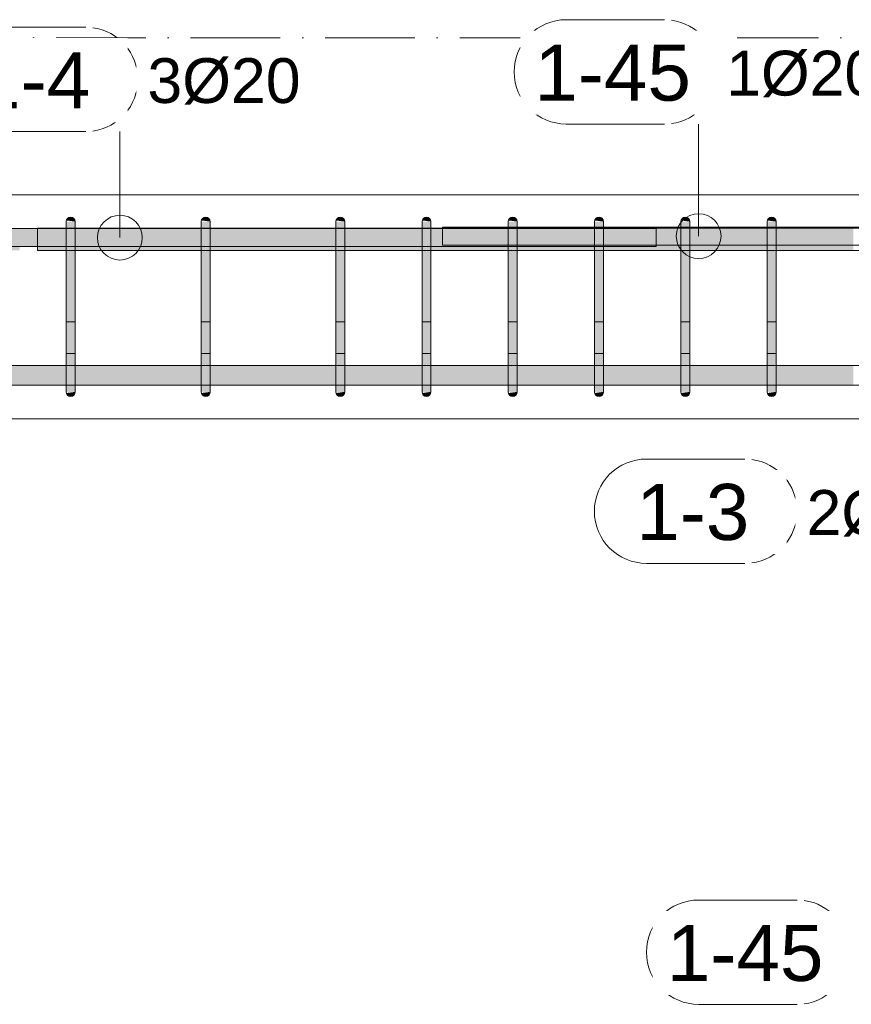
# Model space of a CAD drawing. Header units: millimetres. Extents: x -25607 to 9385, y 1894 to 10168.
# Tile 74 of 181: x -7035 to -6107, y 8017 to 9115. Entities that reach past the tile are written whole.
import ezdxf

# ---------------------------------------------------------------- set-up
doc = ezdxf.new("R2010")
doc.units = ezdxf.units.MM
doc.linetypes.add('Čerchovaná', pattern=[150, 100, -25, 0, -25])
for name, color, linetype, lineweight in [('A-FLOR-LEVL', 51, 'Continuous', 5), ('S-BEAM', 12, 'Continuous', 9), ('S-RBAR', 171, 'Continuous', 5), ('S-RBAR-IDEN', 171, 'Continuous', 5)]:
    doc.layers.add(name, color=color, linetype=linetype, lineweight=lineweight)
doc.styles.add('Arial', font='arial.ttf', dxfattribs={"height": 50})
doc.styles.add('Arial_1', font='arial.ttf', dxfattribs={"height": 62.5})

# ---------------------------------------------------------------- blocks, each defined once
blk = doc.blocks.new('Popisek výztuže - _Typ_ množství_PRAVÝ _řezy_-573729-V4')
at = {"layer": 'S-RBAR-IDEN'}
for p, q in [((-24857.8, 9096.1), (-24967.5, 9096.1)), ((-24967.5, 8979.7), (-24857.8, 8979.7))]:
    blk.add_line(p, q, dxfattribs=at)
for centre, start, end in [((-24967.5, 9037.9), 90, 270), ((-24857.8, 9037.9), 277.6434, 82.3566)]:
    blk.add_arc(centre, 58.2, start, end, dxfattribs=at)

msp = doc.modelspace()

# ---------------------------------------------------------------- hatches: boundary and pattern name
at = {"layer": 'S-RBAR'}
for points in [[(-6973.1, 8865), (-6973.1, 8890), (-6983.1, 8890), (-6983.1, 8865)], [(-6973.1, 8890), (-6973.2, 8891.3), (-6973.7, 8892.5), (-6974.5, 8893.5), (-6975.7, 8894.4), (-6976.8, 8894.8), (-6978.1, 8895), (-6979.4, 8894.8), (-6980.6, 8894.3), (-6981.6, 8893.5), (-6982.4, 8892.5), (-6982.9, 8891.3), (-6973.2, 8890)], [(-6822.4, 8865), (-6822.4, 8890), (-6832.4, 8890), (-6832.4, 8865)], [(-6822.4, 8890), (-6822.6, 8891.3), (-6823.1, 8892.5), (-6823.9, 8893.5), (-6824.9, 8894.3), (-6826.1, 8894.8), (-6827.4, 8895), (-6828.7, 8894.8), (-6829.9, 8894.3), (-6831, 8893.5), (-6831.8, 8892.5), (-6832.3, 8891.3), (-6822.6, 8890)], [(-6680.1, 8865), (-6672.4, 8865), (-6672.4, 8890), (-6682.4, 8890), (-6682.4, 8865)], [(-6672.4, 8890), (-6672.6, 8891.3), (-6673.1, 8892.5), (-6673.9, 8893.5), (-6674.9, 8894.3), (-6676.1, 8894.8), (-6677.4, 8895), (-6678.7, 8894.8), (-6680.1, 8894.2), (-6681, 8893.5), (-6681.8, 8892.5), (-6682.3, 8891.3), (-6672.6, 8890)], [(-6576.2, 8865), (-6576.2, 8890), (-6586.2, 8890), (-6586.2, 8865)], [(-6576.2, 8890), (-6576.4, 8891.3), (-6576.9, 8892.5), (-6577.7, 8893.5), (-6578.9, 8894.4), (-6579.9, 8894.8), (-6581.2, 8895), (-6582.5, 8894.8), (-6583.7, 8894.3), (-6584.7, 8893.5), (-6585.5, 8892.5), (-6586, 8891.3), (-6576.4, 8890)], [(-6487.2, 8865), (-6480, 8865), (-6480, 8890), (-6490, 8890), (-6490, 8865)], [(-6480, 8890), (-6480.1, 8891.3), (-6480.6, 8892.5), (-6481.4, 8893.5), (-6482.6, 8894.4), (-6483.7, 8894.8), (-6485, 8895), (-6487.2, 8894.4), (-6487.5, 8894.3), (-6488.5, 8893.5), (-6489.3, 8892.5), (-6489.8, 8891.3), (-6480.1, 8890)], [(-6383.7, 8865), (-6383.7, 8890), (-6393.7, 8890), (-6393.7, 8865)], [(-6383.7, 8890), (-6383.9, 8891.3), (-6384.4, 8892.5), (-6385.2, 8893.5), (-6386.4, 8894.4), (-6387.4, 8894.8), (-6388.7, 8895), (-6390, 8894.8), (-6391.2, 8894.3), (-6392.3, 8893.5), (-6393, 8892.5), (-6393.5, 8891.3), (-6383.9, 8890)], [(-6294.3, 8865), (-6287.5, 8865), (-6287.5, 8890), (-6297.5, 8890), (-6297.5, 8865)], [(-6287.5, 8890), (-6287.6, 8891.3), (-6288.1, 8892.5), (-6288.9, 8893.5), (-6290, 8894.3), (-6291.2, 8894.8), (-6292.5, 8895), (-6294.3, 8894.6), (-6295, 8894.3), (-6296, 8893.5), (-6296.8, 8892.5), (-6297.3, 8891.3), (-6287.6, 8890)], [(-6191.2, 8865), (-6191.2, 8890), (-6201.2, 8890), (-6201.2, 8865)], [(-6191.2, 8890), (-6191.4, 8891.3), (-6191.9, 8892.5), (-6192.7, 8893.5), (-6193.9, 8894.4), (-6194.9, 8894.8), (-6196.2, 8895), (-6197.5, 8894.8), (-6198.7, 8894.3), (-6199.8, 8893.5), (-6200.6, 8892.5), (-6201.1, 8891.3), (-6191.4, 8890)], [(-7015, 8862.1), (-7015, 8882.1), (-7035, 8882.1), (-7035, 8862.1)], [(-6983.1, 8725), (-6973.1, 8725), (-6973.1, 8865), (-6983.1, 8865), (-6983.1, 8741.4)], [(-6832.4, 8725), (-6822.4, 8725), (-6822.4, 8865), (-6832.4, 8865), (-6832.4, 8741.4)], [(-6680.1, 8725), (-6672.4, 8725), (-6672.4, 8865), (-6682.4, 8865), (-6682.4, 8725)], [(-6576.2, 8725), (-6576.2, 8865), (-6586.2, 8865), (-6586.2, 8725)], [(-6487.2, 8725), (-6480, 8725), (-6480, 8865), (-6490, 8865), (-6490, 8725)], [(-6383.7, 8725), (-6383.7, 8865), (-6393.7, 8865), (-6393.7, 8725)], [(-6287.5, 8725), (-6287.5, 8865), (-6297.5, 8865), (-6297.5, 8725), (-6294.3, 8725)], [(-6191.2, 8725), (-6191.2, 8865), (-6201.2, 8865), (-6201.2, 8725)], [(-6978.1, 8695), (-6976.8, 8695.2), (-6975.6, 8695.7), (-6974.5, 8696.5), (-6973.7, 8697.5), (-6973.2, 8698.7), (-6973.2, 8700), (-6982.9, 8698.7), (-6982.4, 8697.5), (-6981.6, 8696.5), (-6980.6, 8695.7), (-6979.4, 8695.2)], [(-6827.4, 8695), (-6826.1, 8695.2), (-6824.9, 8695.7), (-6823.9, 8696.5), (-6823.1, 8697.5), (-6822.6, 8698.7), (-6822.6, 8700), (-6832.3, 8698.7), (-6831.8, 8697.5), (-6831, 8696.5), (-6829.9, 8695.7), (-6828.7, 8695.2)], [(-6677.4, 8695), (-6676.1, 8695.2), (-6674.9, 8695.7), (-6673.9, 8696.5), (-6673.1, 8697.5), (-6672.6, 8698.7), (-6672.6, 8700), (-6682.3, 8698.7), (-6681.8, 8697.5), (-6680.1, 8695.8), (-6679.9, 8695.7), (-6678.7, 8695.2)], [(-6581.2, 8695), (-6579.9, 8695.2), (-6578.7, 8695.7), (-6577.7, 8696.5), (-6576.9, 8697.5), (-6576.4, 8698.7), (-6576.4, 8700), (-6586, 8698.7), (-6585.5, 8697.5), (-6584.7, 8696.5), (-6583.7, 8695.7), (-6582.5, 8695.2)], [(-6485, 8695), (-6483.7, 8695.2), (-6482.5, 8695.7), (-6481.4, 8696.5), (-6480.6, 8697.5), (-6480.1, 8698.7), (-6480.1, 8700), (-6489.8, 8698.7), (-6489.3, 8697.5), (-6488.5, 8696.5), (-6487.2, 8695.6), (-6486.3, 8695.2)], [(-6388.7, 8695), (-6387.4, 8695.2), (-6386.2, 8695.7), (-6385.2, 8696.5), (-6384.4, 8697.5), (-6383.9, 8698.7), (-6383.9, 8700), (-6393.5, 8698.7), (-6393, 8697.5), (-6392.3, 8696.5), (-6391.2, 8695.7), (-6390, 8695.2)], [(-6292.5, 8695), (-6291.2, 8695.2), (-6290, 8695.7), (-6288.9, 8696.5), (-6288.1, 8697.5), (-6287.6, 8698.7), (-6287.6, 8700), (-6297.3, 8698.7), (-6296.8, 8697.5), (-6296, 8696.5), (-6294.3, 8695.4), (-6293.8, 8695.2)], [(-6196.2, 8695), (-6194.9, 8695.2), (-6193.7, 8695.7), (-6192.7, 8696.5), (-6191.9, 8697.5), (-6191.4, 8698.7), (-6191.4, 8700), (-6201.1, 8698.7), (-6200.6, 8697.5), (-6199.8, 8696.5), (-6198.7, 8695.7), (-6197.5, 8695.2)]]:
    msp.add_hatch(color=7, dxfattribs=at).paths.add_polyline_path(points)
h = msp.add_hatch(color=7, dxfattribs=at)
h.paths.add_polyline_path([(-10732.1, 8857.8), (-10564.4, 8857.8), (-10564.4, 8882.8), (-10732.1, 8882.8), (-10732.1, 8863.8)])
h.paths.add_polyline_path([(-10760, 8857.8), (-10742.1, 8857.8), (-10742.1, 8882.8), (-10760, 8882.8), (-10760, 8863.8)])
h.paths.add_polyline_path([(-7035, 8857.8), (-7035, 8882.8), (-7123.7, 8882.8), (-7123.7, 8857.8), (-7065.9, 8857.8)])
h.paths.add_polyline_path([(-10554.4, 8857.8), (-10386.8, 8857.8), (-10386.8, 8882.8), (-10554.4, 8882.8), (-10554.4, 8863.8)])
h.paths.add_polyline_path([(-7837.5, 8857.8), (-7764.9, 8857.8), (-7764.9, 8882.8), (-7851.1, 8882.8), (-7851.1, 8857.8)])
h.paths.add_polyline_path([(-10376.8, 8857.8), (-10209.1, 8857.8), (-10209.1, 8882.8), (-10376.8, 8882.8), (-10376.8, 8863.8)])
h.paths.add_polyline_path([(-10199.1, 8857.8), (-10009.1, 8857.8), (-10009.1, 8882.8), (-10199.1, 8882.8), (-10199.1, 8863.8)])
h.paths.add_polyline_path([(-7754.9, 8857.8), (-7668.6, 8857.8), (-7668.6, 8882.8), (-7754.9, 8882.8), (-7754.9, 8863.8)])
h.paths.add_polyline_path([(-7961.1, 8857.8), (-7961.1, 8882.8), (-8000.4, 8882.8), (-8000.4, 8857.8), (-7991.8, 8857.8)])
h.paths.add_polyline_path([(-7861.1, 8857.8), (-7861.1, 8882.8), (-7951.1, 8882.8), (-7951.1, 8857.8)])
h.paths.add_polyline_path([(-8108.9, 8857.8), (-8108.9, 8882.8), (-8148.2, 8882.8), (-8148.2, 8857.8), (-8146.1, 8857.8)])
h.paths.add_polyline_path([(-8059.7, 8857.8), (-8059.7, 8882.8), (-8098.9, 8882.8), (-8098.9, 8857.8)])
h.paths.add_polyline_path([(-8010.4, 8857.8), (-8010.4, 8882.8), (-8049.7, 8882.8), (-8049.7, 8857.8)])
h.paths.add_polyline_path([(-9999.1, 8857.8), (-9916.6, 8857.8), (-9916.6, 8882.8), (-9999.1, 8882.8), (-9999.1, 8863.8)])
h.paths.add_polyline_path([(-9906.6, 8857.8), (-9824, 8857.8), (-9824, 8882.8), (-9906.6, 8882.8), (-9906.6, 8863.8)])
h.paths.add_polyline_path([(-9721.5, 8857.8), (-9639, 8857.8), (-9639, 8882.8), (-9721.5, 8882.8), (-9721.5, 8863.8)])
h.paths.add_polyline_path([(-9814, 8857.8), (-9731.5, 8857.8), (-9731.5, 8882.8), (-9814, 8882.8), (-9814, 8863.8)])
h.paths.add_polyline_path([(-9536.4, 8857.8), (-9453.9, 8857.8), (-9453.9, 8882.8), (-9536.4, 8882.8), (-9536.4, 8863.8)])
h.paths.add_polyline_path([(-9629, 8857.8), (-9546.4, 8857.8), (-9546.4, 8882.8), (-9629, 8882.8), (-9629, 8863.8)])
h.paths.add_polyline_path([(-8256.7, 8857.8), (-8256.7, 8882.8), (-8296, 8882.8), (-8296, 8857.8)])
h.paths.add_polyline_path([(-8207.4, 8857.8), (-8207.4, 8882.8), (-8246.7, 8882.8), (-8246.7, 8857.8)])
h.paths.add_polyline_path([(-8197.4, 8857.8), (-8158.2, 8857.8), (-8158.2, 8882.8), (-8197.4, 8882.8), (-8197.4, 8863.8)])
h.paths.add_polyline_path([(-8453.8, 8857.8), (-8453.8, 8882.8), (-8493, 8882.8), (-8493, 8857.8), (-8454.8, 8857.8)])
h.paths.add_polyline_path([(-8404.5, 8857.8), (-8404.5, 8882.8), (-8443.8, 8882.8), (-8443.8, 8857.8)])
h.paths.add_polyline_path([(-8355.2, 8857.8), (-8355.2, 8882.8), (-8394.5, 8882.8), (-8394.5, 8857.8)])
h.paths.add_polyline_path([(-8306, 8857.8), (-8306, 8882.8), (-8345.2, 8882.8), (-8345.2, 8857.8)])
h.paths.add_polyline_path([(-9443.9, 8857.8), (-9361.3, 8857.8), (-9361.3, 8882.8), (-9443.9, 8882.8), (-9443.9, 8863.8)])
h.paths.add_polyline_path([(-9258.8, 8857.8), (-9176.2, 8857.8), (-9176.2, 8882.8), (-9258.8, 8882.8), (-9258.8, 8863.8)])
h.paths.add_polyline_path([(-9351.3, 8857.8), (-9268.8, 8857.8), (-9268.8, 8882.8), (-9351.3, 8882.8), (-9351.3, 8863.8)])
h.paths.add_polyline_path([(-9073.7, 8857.8), (-8991.1, 8857.8), (-8991.1, 8882.8), (-9073.7, 8882.8), (-9073.7, 8863.8)])
h.paths.add_polyline_path([(-8601.5, 8857.8), (-8601.5, 8882.8), (-8640.8, 8882.8), (-8640.8, 8857.8), (-8609.1, 8857.8)])
h.paths.add_polyline_path([(-9166.2, 8857.8), (-9083.7, 8857.8), (-9083.7, 8882.8), (-9166.2, 8882.8), (-9166.2, 8863.8)])
h.paths.add_polyline_path([(-8981.1, 8857.8), (-8898.6, 8857.8), (-8898.6, 8882.8), (-8981.1, 8882.8), (-8981.1, 8863.8)])
h.paths.add_polyline_path([(-8552.3, 8857.8), (-8552.3, 8882.8), (-8591.5, 8882.8), (-8591.5, 8857.8)])
h.paths.add_polyline_path([(-8542.3, 8857.8), (-8503, 8857.8), (-8503, 8882.8), (-8542.3, 8882.8), (-8542.3, 8863.8)])
h.paths.add_polyline_path([(-8749.3, 8857.8), (-8749.3, 8882.8), (-8788.6, 8882.8), (-8788.6, 8857.8), (-8763.4, 8857.8)])
h.paths.add_polyline_path([(-8700.1, 8857.8), (-8700.1, 8882.8), (-8739.3, 8882.8), (-8739.3, 8857.8)])
h.paths.add_polyline_path([(-7562.4, 8857.8), (-7476.2, 8857.8), (-7476.2, 8882.8), (-7562.4, 8882.8), (-7562.4, 8863.8)])
h.paths.add_polyline_path([(-7658.6, 8857.8), (-7572.4, 8857.8), (-7572.4, 8882.8), (-7658.6, 8882.8), (-7658.6, 8863.8)])
h.paths.add_polyline_path([(-8888.6, 8857.8), (-8798.6, 8857.8), (-8798.6, 8882.8), (-8888.6, 8882.8), (-8888.6, 8863.8)])
h.paths.add_polyline_path([(-8690.1, 8857.8), (-8650.8, 8857.8), (-8650.8, 8882.8), (-8690.1, 8882.8), (-8690.1, 8863.8)])
h.paths.add_polyline_path([(-7133.7, 8857.8), (-7133.7, 8882.8), (-7273.7, 8882.8), (-7273.7, 8857.8), (-7220.2, 8857.8)])
h.paths.add_polyline_path([(-7369.9, 8857.8), (-7283.7, 8857.8), (-7283.7, 8882.8), (-7369.9, 8882.8), (-7369.9, 8863.8)])
h.paths.add_polyline_path([(-7379.9, 8857.8), (-7379.9, 8882.8), (-7466.2, 8882.8), (-7466.2, 8857.8)])
h = msp.add_hatch(color=7, dxfattribs=at)
h.paths.add_polyline_path([(-6973.1, 8857.8), (-6832.4, 8857.8), (-6832.4, 8882.8), (-6973.1, 8882.8), (-6973.1, 8863.8)])
h.paths.add_polyline_path([(-7015, 8857.8), (-6983.1, 8857.8), (-6983.1, 8882.8), (-7015, 8882.8), (-7015, 8863.8)])
h.paths.add_polyline_path([(-6822.4, 8857.8), (-6682.4, 8857.8), (-6682.4, 8882.8), (-6822.4, 8882.8), (-6822.4, 8863.8)])
h.paths.add_polyline_path([(-6672.4, 8857.8), (-6586.2, 8857.8), (-6586.2, 8882.8), (-6672.4, 8882.8), (-6672.4, 8863.8)])
h.paths.add_polyline_path([(-5445.6, 8857.8), (-5436.9, 8857.8), (-5436.9, 8865), (-5437.5, 8870.2), (-5439.5, 8875), (-5442.7, 8879.1), (-5446.9, 8882.3), (-5448, 8882.8), (-5452.8, 8882.8), (-5452.8, 8857.8)])
h.paths.add_polyline_path([(-6480, 8857.8), (-6393.7, 8857.8), (-6393.7, 8882.8), (-6480, 8882.8), (-6480, 8863.8)])
h.paths.add_polyline_path([(-6576.2, 8857.8), (-6490, 8857.8), (-6490, 8882.8), (-6576.2, 8882.8), (-6576.2, 8863.8)])
h.paths.add_polyline_path([(-5426.9, 8857.8), (-5425, 8857.8), (-5425, 8882.8), (-5433, 8882.8), (-5430.5, 8879.1), (-5427.9, 8872.8), (-5426.9, 8863.8)])
h.paths.add_polyline_path([(-5512.4, 8857.8), (-5512.4, 8882.8), (-5551.9, 8882.8), (-5551.9, 8857.8), (-5522.7, 8857.8)])
h.paths.add_polyline_path([(-5501.7, 8857.8), (-5482.8, 8857.8), (-5482.8, 8863.8), (-5501.7, 8863.8), (-5501.7, 8882.8), (-5502.4, 8882.8), (-5502.4, 8857.8)])
h.paths.add_polyline_path([(-5661.1, 8857.8), (-5661.1, 8882.8), (-5700.6, 8882.8), (-5700.6, 8857.8), (-5677, 8857.8)])
h.paths.add_polyline_path([(-5611.5, 8857.8), (-5611.5, 8882.8), (-5651.1, 8882.8), (-5651.1, 8857.8)])
h.paths.add_polyline_path([(-5561.9, 8857.8), (-5561.9, 8882.8), (-5601.5, 8882.8), (-5601.5, 8857.8)])
h.paths.add_polyline_path([(-6383.7, 8857.8), (-6297.5, 8857.8), (-6297.5, 8882.8), (-6383.7, 8882.8), (-6383.7, 8863.8)])
h.paths.add_polyline_path([(-6191.2, 8857.8), (-6105, 8857.8), (-6105, 8882.8), (-6191.2, 8882.8), (-6191.2, 8863.8)])
h.paths.add_polyline_path([(-6201.2, 8857.8), (-6201.2, 8882.8), (-6287.5, 8882.8), (-6287.5, 8857.8)])
h.paths.add_polyline_path([(-5998.1, 8857.8), (-5958.5, 8857.8), (-5958.5, 8882.8), (-5998.1, 8882.8), (-5998.1, 8863.8)])
h.paths.add_polyline_path([(-6047.6, 8857.8), (-6008.1, 8857.8), (-6008.1, 8882.8), (-6047.6, 8882.8), (-6047.6, 8863.8)])
h.paths.add_polyline_path([(-6095, 8857.8), (-6057.6, 8857.8), (-6057.6, 8882.8), (-6095, 8882.8), (-6095, 8863.8)])
h.paths.add_polyline_path([(-5948.5, 8857.8), (-5908.9, 8857.8), (-5908.9, 8882.8), (-5948.5, 8882.8), (-5948.5, 8863.8)])
h.paths.add_polyline_path([(-5849.4, 8857.8), (-5809.8, 8857.8), (-5809.8, 8882.8), (-5849.4, 8882.8), (-5849.4, 8863.8)])
h.paths.add_polyline_path([(-5866.9, 8857.8), (-5859.4, 8857.8), (-5859.4, 8880.4), (-5861, 8879.1), (-5864.2, 8875), (-5866.2, 8870.2), (-5866.9, 8863.8)])
h.paths.add_polyline_path([(-5876.9, 8857.8), (-5876.9, 8865), (-5875.8, 8872.8), (-5872.8, 8880), (-5870.7, 8882.8), (-5898.9, 8882.8), (-5898.9, 8857.8)])
h.paths.add_polyline_path([(-5760.2, 8857.8), (-5760.2, 8882.8), (-5799.8, 8882.8), (-5799.8, 8857.8)])
h.paths.add_polyline_path([(-5710.6, 8857.8), (-5710.6, 8882.8), (-5750.2, 8882.8), (-5750.2, 8857.8)])
h.paths.add_polyline_path([(-5462.8, 8873.8), (-5462.8, 8882.8), (-5468.6, 8882.8), (-5467.8, 8882.5), (-5465.7, 8880.9), (-5464.1, 8878.8), (-5463.1, 8876.4)])
h.paths.add_polyline_path([(-5462.8, 8873.8), (-5481.7, 8876.3), (-5481.7, 8873.8), (-5470.2, 8873.8)])
h.paths.add_polyline_path([(-5481.7, 8878.3), (-5481.5, 8878.8), (-5479.9, 8880.9), (-5477.8, 8882.8), (-5481.7, 8882.8), (-5481.7, 8878.8)])
h = msp.add_hatch(color=7, dxfattribs=at)
h.paths.add_polyline_path([(-5947.1, 8882.8), (-5943.4, 8882.8), (-5943.4, 8883.8), (-5948.5, 8883.8), (-5948.5, 8882.8)])
h.paths.add_polyline_path([(-6525.8, 8882.8), (-6490, 8882.8), (-6490, 8883.8), (-6563.4, 8883.8), (-6563.4, 8882.8)])
h.paths.add_polyline_path([(-6480, 8882.8), (-6393.7, 8882.8), (-6393.7, 8883.8), (-6480, 8883.8)])
h.paths.add_polyline_path([(-5958.5, 8882.8), (-5958.5, 8883.8), (-5998.1, 8883.8), (-5998.1, 8882.8), (-5985.7, 8882.8)])
h.paths.add_polyline_path([(-6383.7, 8882.8), (-6297.5, 8882.8), (-6297.5, 8883.8), (-6383.7, 8883.8)])
h.paths.add_polyline_path([(-6008.1, 8882.8), (-6008.1, 8883.8), (-6047.6, 8883.8), (-6047.6, 8882.8), (-6024.3, 8882.8)])
h.paths.add_polyline_path([(-6287.5, 8882.8), (-6201.2, 8882.8), (-6201.2, 8883.8), (-6287.5, 8883.8)])
h.paths.add_polyline_path([(-6057.6, 8882.8), (-6057.6, 8883.8), (-6095, 8883.8), (-6095, 8882.8), (-6062.8, 8882.8)])
h.paths.add_polyline_path([(-6191.2, 8882.8), (-6105, 8882.8), (-6105, 8883.8), (-6191.2, 8883.8)])
h = msp.add_hatch(color=7, dxfattribs=at)
h.paths.add_polyline_path([(-8345.2, 8707.6), (-8306, 8707.9), (-8306, 8729.6), (-8345.2, 8729.6), (-8345.2, 8707.9)])
h.paths.add_polyline_path([(-6191.2, 8707.6), (-6105, 8707.9), (-6105, 8729.6), (-6191.2, 8729.6), (-6191.2, 8707.9)])
h.paths.add_polyline_path([(-7143.1, 8707.6), (-7133.7, 8707.9), (-7133.7, 8729.6), (-7273.7, 8729.6), (-7273.7, 8707.6), (-7220.2, 8707.6)])
h.paths.add_polyline_path([(-8355.2, 8707.6), (-8355.2, 8729.6), (-8365, 8729.6), (-8365, 8707.6)])
h.paths.add_polyline_path([(-7104.5, 8707.6), (-6983.1, 8707.9), (-6983.1, 8729.6), (-7123.7, 8729.6), (-7123.7, 8707.6)])
h.paths.add_polyline_path([(-6217.2, 8707.6), (-6201.2, 8707.9), (-6201.2, 8729.6), (-6287.5, 8729.6), (-6287.5, 8707.6), (-6255.7, 8707.6)])
h.paths.add_polyline_path([(-5849.4, 8707.6), (-5809.8, 8707.9), (-5809.8, 8729.6), (-5849.4, 8729.6), (-5849.4, 8707.7)])
h.paths.add_polyline_path([(-8296, 8707.6), (-8256.7, 8707.9), (-8256.7, 8729.6), (-8296, 8729.6), (-8296, 8707.9)])
h.paths.add_polyline_path([(-5875.8, 8707.6), (-5871, 8707.6), (-5873.2, 8710.8), (-5875.8, 8717.2), (-5876.9, 8725), (-5876.9, 8729.6), (-5898.9, 8729.6), (-5898.9, 8707.6)])
h.paths.add_polyline_path([(-8246.7, 8707.6), (-8207.4, 8707.9), (-8207.4, 8729.6), (-8246.7, 8729.6), (-8246.7, 8707.9)])
h.paths.add_polyline_path([(-6297.5, 8707.6), (-6297.5, 8729.6), (-6383.7, 8729.6), (-6383.7, 8707.6), (-6332.9, 8707.6)])
h.paths.add_polyline_path([(-5425, 8707.6), (-5425, 8729.6), (-5426.9, 8729.6), (-5426.9, 8725), (-5427.9, 8717.2), (-5430.9, 8710), (-5432.7, 8707.6), (-5427.9, 8707.6)])
h.paths.add_polyline_path([(-7283.7, 8707.6), (-7283.7, 8729.6), (-7369.9, 8729.6), (-7369.9, 8707.6), (-7297.4, 8707.6)])
h.paths.add_polyline_path([(-6393.7, 8707.6), (-6393.7, 8729.6), (-6480, 8729.6), (-6480, 8707.6), (-6410.1, 8707.6)])
h.paths.add_polyline_path([(-8197.4, 8707.6), (-8158.2, 8707.9), (-8158.2, 8729.6), (-8197.4, 8729.6), (-8197.4, 8707.9)])
h.paths.add_polyline_path([(-8148.2, 8707.6), (-8108.9, 8707.9), (-8108.9, 8729.6), (-8148.2, 8729.6), (-8148.2, 8707.9)])
h.paths.add_polyline_path([(-6973.1, 8707.6), (-6832.4, 8707.9), (-6832.4, 8729.6), (-6973.1, 8729.6), (-6973.1, 8707.9)])
h.paths.add_polyline_path([(-5947.1, 8707.6), (-5908.9, 8707.9), (-5908.9, 8729.6), (-5948.5, 8729.6), (-5948.5, 8707.6)])
h.paths.add_polyline_path([(-5451.7, 8707.6), (-5446.9, 8707.7), (-5442.7, 8710.9), (-5439.5, 8715), (-5437.5, 8719.8), (-5436.9, 8725), (-5437.5, 8729.6), (-5452.8, 8729.6), (-5452.8, 8707.6)])
h.paths.add_polyline_path([(-5462.8, 8707.6), (-5462.8, 8729.6), (-5489.8, 8729.6), (-5471, 8710.8), (-5466.8, 8707.6), (-5464.6, 8707.6)])
h.paths.add_polyline_path([(-5799.8, 8707.6), (-5760.2, 8707.9), (-5760.2, 8729.6), (-5799.8, 8729.6), (-5799.8, 8707.9)])
h.paths.add_polyline_path([(-5481.9, 8707.6), (-5502.4, 8728.1), (-5502.4, 8707.6), (-5484.1, 8707.6)])
h.paths.add_polyline_path([(-7379.9, 8707.6), (-7379.9, 8729.6), (-7466.2, 8729.6), (-7466.2, 8707.6), (-7413.1, 8707.6)])
h.paths.add_polyline_path([(-6095, 8707.6), (-6057.6, 8707.9), (-6057.6, 8729.6), (-6095, 8729.6), (-6095, 8707.9)])
h.paths.add_polyline_path([(-8098.9, 8707.6), (-8059.7, 8707.9), (-8059.7, 8729.6), (-8098.9, 8729.6), (-8098.9, 8707.9)])
h.paths.add_polyline_path([(-8049.7, 8707.6), (-8010.4, 8707.9), (-8010.4, 8729.6), (-8049.7, 8729.6), (-8049.7, 8707.9)])
h.paths.add_polyline_path([(-6490, 8707.6), (-6490, 8729.6), (-6576.2, 8729.6), (-6576.2, 8707.6), (-6525.8, 8707.6)])
h.paths.add_polyline_path([(-7476.2, 8707.6), (-7476.2, 8729.6), (-7562.4, 8729.6), (-7562.4, 8707.6), (-7490.3, 8707.6)])
h.paths.add_polyline_path([(-8000.4, 8707.6), (-7961.1, 8707.9), (-7961.1, 8729.6), (-8000.4, 8729.6), (-8000.4, 8707.9)])
h.paths.add_polyline_path([(-5513.4, 8707.6), (-5512.4, 8707.9), (-5512.4, 8729.6), (-5551.9, 8729.6), (-5551.9, 8707.6), (-5522.7, 8707.6)])
h.paths.add_polyline_path([(-6822.4, 8707.6), (-6682.4, 8707.9), (-6682.4, 8729.6), (-6822.4, 8729.6), (-6822.4, 8707.9)])
h.paths.add_polyline_path([(-6047.6, 8707.6), (-6008.1, 8707.9), (-6008.1, 8729.6), (-6047.6, 8729.6), (-6047.6, 8707.9)])
h.paths.add_polyline_path([(-5985.7, 8707.6), (-5958.5, 8707.9), (-5958.5, 8729.6), (-5998.1, 8729.6), (-5998.1, 8707.6)])
h.paths.add_polyline_path([(-5750.2, 8707.6), (-5710.6, 8707.9), (-5710.6, 8729.6), (-5750.2, 8729.6), (-5750.2, 8707.9)])
h.paths.add_polyline_path([(-7951.1, 8707.6), (-7861.1, 8707.9), (-7861.1, 8729.6), (-7951.1, 8729.6), (-7951.1, 8707.9)])
h.paths.add_polyline_path([(-5599.9, 8707.6), (-5561.9, 8707.9), (-5561.9, 8729.6), (-5601.5, 8729.6), (-5601.5, 8707.6)])
h.paths.add_polyline_path([(-6586.2, 8707.6), (-6586.2, 8729.6), (-6672.4, 8729.6), (-6672.4, 8707.6), (-6603, 8707.6)])
h.paths.add_polyline_path([(-7851.1, 8707.6), (-7764.9, 8707.9), (-7764.9, 8729.6), (-7851.1, 8729.6), (-7851.1, 8707.9)])
h.paths.add_polyline_path([(-5700.6, 8707.6), (-5661.1, 8707.9), (-5661.1, 8729.6), (-5700.6, 8729.6), (-5700.6, 8707.9)])
h.paths.add_polyline_path([(-5638.5, 8707.6), (-5611.5, 8707.9), (-5611.5, 8729.6), (-5651.1, 8729.6), (-5651.1, 8707.6)])
h.paths.add_polyline_path([(-7572.4, 8707.6), (-7572.4, 8729.6), (-7658.6, 8729.6), (-7658.6, 8707.6), (-7606, 8707.6)])
h.paths.add_polyline_path([(-7754.9, 8707.6), (-7668.6, 8707.9), (-7668.6, 8729.6), (-7754.9, 8729.6), (-7754.9, 8707.9)])
h.paths.add_polyline_path([(-5859.4, 8709.6), (-5859.4, 8729.6), (-5866.9, 8729.6), (-5866.9, 8725), (-5866.2, 8719.8), (-5864.2, 8715), (-5861, 8710.8), (-5859.9, 8710)])
h = msp.add_hatch(color=7, dxfattribs=at)
h.paths.add_polyline_path([(-6973.1, 8703.1), (-6973.1, 8703.7), (-6974.4, 8703.9), (-6975.3, 8703.5)])
h.paths.add_polyline_path([(-6978.6, 8705.5), (-6980.2, 8707.5), (-6983.1, 8707.9), (-6983.1, 8706.8)])
h.paths.add_polyline_path([(-6973.1, 8711.7), (-6973.1, 8713.4), (-6983.1, 8715.4), (-6978.3, 8711.9)])
h.paths.add_polyline_path([(-6975.1, 8724), (-6973.1, 8724.2), (-6973.1, 8725), (-6983.1, 8725), (-6983.1, 8724)])
h = msp.add_hatch(color=7, dxfattribs=at)
h.paths.add_polyline_path([(-6973.1, 8700), (-6973.1, 8703.1), (-6975.3, 8703.5), (-6974.4, 8703.9), (-6973.1, 8703.7), (-6973.1, 8711.7), (-6977.6, 8712), (-6983.1, 8715.4), (-6983.1, 8708.1), (-6980.1, 8707.3), (-6978.6, 8705.5), (-6983.1, 8706.8), (-6982.9, 8701), (-6981, 8700.9), (-6976.8, 8700.4)])
h.paths.add_polyline_path([(-6978.1, 8700), (-6973.1, 8700), (-6983.1, 8700.9), (-6982.9, 8700)])
h.paths.add_polyline_path([(-6973.1, 8713.4), (-6973.1, 8724.2), (-6975.1, 8724), (-6983.1, 8724), (-6983.1, 8715.4)])
h = msp.add_hatch(color=7, dxfattribs=at)
h.paths.add_polyline_path([(-6822.4, 8703.1), (-6822.4, 8703.7), (-6823.8, 8703.9), (-6824.6, 8703.5)])
h.paths.add_polyline_path([(-6827.9, 8705.5), (-6829.6, 8707.5), (-6832.4, 8707.9), (-6832.4, 8706.8)])
h.paths.add_polyline_path([(-6822.4, 8711.7), (-6822.4, 8713.4), (-6832.4, 8715.4), (-6827.7, 8711.9)])
h.paths.add_polyline_path([(-6824.5, 8724), (-6822.4, 8724.2), (-6822.4, 8725), (-6832.4, 8725), (-6832.4, 8724)])
h = msp.add_hatch(color=7, dxfattribs=at)
h.paths.add_polyline_path([(-6822.4, 8700), (-6822.4, 8703.1), (-6824.6, 8703.5), (-6823.8, 8703.9), (-6822.4, 8703.7), (-6822.4, 8711.7), (-6827, 8712), (-6832.4, 8715.4), (-6832.4, 8708.1), (-6829.5, 8707.3), (-6827.9, 8705.5), (-6832.4, 8706.8), (-6832.3, 8701), (-6830.4, 8700.9), (-6826.1, 8700.4)])
h.paths.add_polyline_path([(-6827.4, 8700), (-6822.4, 8700), (-6832.4, 8700.9), (-6832.3, 8700)])
h.paths.add_polyline_path([(-6822.4, 8713.4), (-6822.4, 8724.2), (-6824.5, 8724), (-6832.4, 8724), (-6832.4, 8715.4)])
h = msp.add_hatch(color=7, dxfattribs=at)
h.paths.add_polyline_path([(-6672.4, 8703.1), (-6672.4, 8703.7), (-6673.8, 8703.9), (-6674.6, 8703.5)])
h.paths.add_polyline_path([(-6677.9, 8705.5), (-6679.6, 8707.5), (-6682.4, 8707.9), (-6682.4, 8706.8), (-6680.1, 8706.1)])
h.paths.add_polyline_path([(-6672.4, 8711.7), (-6672.4, 8713.4), (-6682.4, 8715.4), (-6677.7, 8711.9)])
h.paths.add_polyline_path([(-6682.4, 8724), (-6672.4, 8724.2), (-6672.4, 8725), (-6682.4, 8725)])
h = msp.add_hatch(color=7, dxfattribs=at)
h.paths.add_polyline_path([(-6672.4, 8700), (-6672.4, 8703.1), (-6674.6, 8703.5), (-6673.8, 8703.9), (-6672.4, 8703.7), (-6672.4, 8711.7), (-6677, 8712), (-6682.4, 8715.4), (-6682.4, 8708.1), (-6679.5, 8707.3), (-6677.9, 8705.5), (-6682.4, 8706.8), (-6682.3, 8701), (-6680.1, 8700.8), (-6676.1, 8700.4)])
h.paths.add_polyline_path([(-6680.1, 8700), (-6672.4, 8700), (-6682.4, 8700.9), (-6682.3, 8700)])
h.paths.add_polyline_path([(-6672.4, 8713.4), (-6672.4, 8724.2), (-6674.5, 8724), (-6682.4, 8724), (-6682.4, 8715.4), (-6680.1, 8715)])
h = msp.add_hatch(color=7, dxfattribs=at)
h.paths.add_polyline_path([(-6576.2, 8703.1), (-6576.2, 8703.7), (-6577.6, 8703.9), (-6578.4, 8703.5)])
h.paths.add_polyline_path([(-6581.7, 8705.5), (-6583.4, 8707.5), (-6586.2, 8707.9), (-6586.2, 8706.8)])
h.paths.add_polyline_path([(-6576.2, 8711.7), (-6576.2, 8713.4), (-6586.2, 8715.4), (-6581.5, 8711.9)])
h.paths.add_polyline_path([(-6586.2, 8724), (-6576.2, 8724.2), (-6576.2, 8725), (-6586.2, 8725)])
h = msp.add_hatch(color=7, dxfattribs=at)
h.paths.add_polyline_path([(-6576.2, 8700), (-6576.2, 8703.1), (-6578.4, 8703.5), (-6577.6, 8703.9), (-6576.2, 8703.7), (-6576.2, 8711.7), (-6580.7, 8712), (-6586.2, 8715.4), (-6586.2, 8708.1), (-6583.2, 8707.3), (-6581.7, 8705.5), (-6586.2, 8706.8), (-6586, 8701), (-6584.1, 8700.9), (-6579.9, 8700.4)])
h.paths.add_polyline_path([(-6581.2, 8700), (-6576.2, 8700), (-6586.2, 8700.9), (-6586, 8700)])
h.paths.add_polyline_path([(-6576.2, 8713.4), (-6576.2, 8724.2), (-6578.2, 8724), (-6586.2, 8724), (-6586.2, 8715.4)])
h = msp.add_hatch(color=7, dxfattribs=at)
h.paths.add_polyline_path([(-6480, 8703.1), (-6480, 8703.7), (-6481.3, 8703.9), (-6482.2, 8703.5)])
h.paths.add_polyline_path([(-6485.4, 8705.5), (-6487.2, 8707.5), (-6490, 8707.9), (-6490, 8706.8), (-6487.2, 8706)])
h.paths.add_polyline_path([(-6480, 8711.7), (-6480, 8713.4), (-6490, 8715.4), (-6485.2, 8711.9)])
h.paths.add_polyline_path([(-6482, 8724), (-6480, 8724.2), (-6480, 8725), (-6490, 8725), (-6490, 8724), (-6487.2, 8724)])
h = msp.add_hatch(color=7, dxfattribs=at)
h.paths.add_polyline_path([(-6480, 8700), (-6480, 8703.1), (-6482.2, 8703.5), (-6481.3, 8703.9), (-6480, 8703.7), (-6480, 8711.7), (-6484.5, 8712), (-6490, 8715.4), (-6490, 8708.1), (-6487, 8707.3), (-6485.4, 8705.5), (-6490, 8706.8), (-6489.8, 8701), (-6487.2, 8700.8), (-6483.7, 8700.4)])
h.paths.add_polyline_path([(-6487.2, 8700), (-6480, 8700), (-6490, 8700.9), (-6489.8, 8700)])
h.paths.add_polyline_path([(-6480, 8713.4), (-6480, 8724.2), (-6482, 8724), (-6490, 8724), (-6490, 8715.4), (-6487.2, 8714.9)])
h = msp.add_hatch(color=7, dxfattribs=at)
h.paths.add_polyline_path([(-6383.7, 8703.1), (-6383.7, 8703.7), (-6385.1, 8703.9), (-6385.9, 8703.5)])
h.paths.add_polyline_path([(-6389.2, 8705.5), (-6390.9, 8707.5), (-6393.7, 8707.9), (-6393.7, 8706.8)])
h.paths.add_polyline_path([(-6383.7, 8711.7), (-6383.7, 8713.4), (-6393.7, 8715.4), (-6389, 8711.9)])
h.paths.add_polyline_path([(-6393.7, 8724), (-6383.7, 8724.2), (-6383.7, 8725), (-6393.7, 8725)])
h = msp.add_hatch(color=7, dxfattribs=at)
h.paths.add_polyline_path([(-6383.7, 8700), (-6383.7, 8703.1), (-6385.9, 8703.5), (-6385.1, 8703.9), (-6383.7, 8703.7), (-6383.7, 8711.7), (-6388.3, 8712), (-6393.7, 8715.4), (-6393.7, 8708.1), (-6390.7, 8707.3), (-6389.2, 8705.5), (-6393.7, 8706.8), (-6393.5, 8701), (-6391.6, 8700.9), (-6387.4, 8700.4)])
h.paths.add_polyline_path([(-6388.7, 8700), (-6383.7, 8700), (-6393.7, 8700.9), (-6393.5, 8700)])
h.paths.add_polyline_path([(-6383.7, 8713.4), (-6383.7, 8724.2), (-6385.7, 8724), (-6393.7, 8724), (-6393.7, 8715.4)])
h = msp.add_hatch(color=7, dxfattribs=at)
h.paths.add_polyline_path([(-6287.5, 8703.1), (-6287.5, 8703.7), (-6288.8, 8703.9), (-6289.7, 8703.5)])
h.paths.add_polyline_path([(-6293, 8705.5), (-6294.7, 8707.5), (-6297.5, 8707.9), (-6297.5, 8706.8), (-6294.3, 8705.9)])
h.paths.add_polyline_path([(-6287.5, 8711.7), (-6287.5, 8713.4), (-6297.5, 8715.4), (-6292.8, 8711.9)])
h.paths.add_polyline_path([(-6297.5, 8724), (-6287.5, 8724.2), (-6287.5, 8725), (-6297.5, 8725)])
h = msp.add_hatch(color=7, dxfattribs=at)
h.paths.add_polyline_path([(-6287.5, 8700), (-6287.5, 8703.1), (-6289.7, 8703.5), (-6288.8, 8703.9), (-6287.5, 8703.7), (-6287.5, 8711.7), (-6292, 8712), (-6292.8, 8712.5), (-6294.3, 8712.5), (-6294.3, 8713.4), (-6297.5, 8715.4), (-6297.5, 8708.1), (-6294.5, 8707.3), (-6293, 8705.5), (-6297.5, 8706.8), (-6297.3, 8701), (-6294.3, 8700.7), (-6291.2, 8700.4)])
h.paths.add_polyline_path([(-6294.3, 8700), (-6287.5, 8700), (-6297.5, 8700.9), (-6297.3, 8700)])
h.paths.add_polyline_path([(-6287.5, 8713.4), (-6287.5, 8724.2), (-6289.5, 8724), (-6297.5, 8724), (-6297.5, 8715.4), (-6294.3, 8714.8)])
h = msp.add_hatch(color=7, dxfattribs=at)
h.paths.add_polyline_path([(-6191.2, 8703.1), (-6191.2, 8703.7), (-6192.6, 8703.9), (-6193.4, 8703.5)])
h.paths.add_polyline_path([(-6196.7, 8705.5), (-6198.4, 8707.5), (-6201.2, 8707.9), (-6201.2, 8706.8)])
h.paths.add_polyline_path([(-6191.2, 8711.7), (-6191.2, 8713.4), (-6201.2, 8715.4), (-6196.5, 8711.9)])
h.paths.add_polyline_path([(-6201.2, 8724), (-6191.2, 8724.2), (-6191.2, 8725), (-6201.2, 8725)])
h = msp.add_hatch(color=7, dxfattribs=at)
h.paths.add_polyline_path([(-6191.2, 8700), (-6191.2, 8703.1), (-6193.4, 8703.5), (-6192.6, 8703.9), (-6191.2, 8703.7), (-6191.2, 8711.7), (-6195.8, 8712), (-6201.2, 8715.4), (-6201.2, 8708.1), (-6198.3, 8707.3), (-6196.7, 8705.5), (-6201.2, 8706.8), (-6201.1, 8701), (-6199.2, 8700.9), (-6194.9, 8700.4)])
h.paths.add_polyline_path([(-6196.2, 8700), (-6191.2, 8700), (-6201.2, 8700.9), (-6201.1, 8700)])
h.paths.add_polyline_path([(-6191.2, 8713.4), (-6191.2, 8724.2), (-6193.3, 8724), (-6201.2, 8724), (-6201.2, 8715.4)])

# ---------------------------------------------------------------- linework, layer by layer
at = {"layer": 'A-FLOR-LEVL', "linetype": 'Čerchovaná'}
msp.add_line((-25606.8, 9095), (-4574.7, 9095), dxfattribs=at)
at = {"layer": 'S-BEAM'}
for p, q in [((-5900, 8920), (-8150, 8920)), ((-5900, 8920), (-8150, 8920)), ((-8150, 8670), (-5900, 8670)), ((-5900, 8670), (-8150, 8670))]:
    msp.add_line(p, q, dxfattribs=at)
at = {"layer": 'S-RBAR'}
for p, q in [((-6983.1, 8865), (-6983.1, 8890)), ((-6983.1, 8865), (-6983.1, 8890)), ((-6973.1, 8865), (-6973.1, 8890)), ((-6973.1, 8865), (-6973.1, 8890)), ((-6832.4, 8865), (-6832.4, 8890)), ((-6832.4, 8865), (-6832.4, 8890)), ((-6822.4, 8865), (-6822.4, 8890)), ((-6822.4, 8865), (-6822.4, 8890)), ((-6682.4, 8865), (-6682.4, 8890)), ((-6682.4, 8865), (-6682.4, 8890)), ((-6672.4, 8865), (-6672.4, 8890)), ((-6672.4, 8865), (-6672.4, 8890)), ((-6586.2, 8865), (-6586.2, 8890)), ((-6586.2, 8865), (-6586.2, 8890)), ((-6576.2, 8865), (-6576.2, 8890)), ((-6576.2, 8865), (-6576.2, 8890)), ((-6490, 8865), (-6490, 8890)), ((-6490, 8865), (-6490, 8890)), ((-6480, 8865), (-6480, 8890)), ((-6480, 8865), (-6480, 8890)), ((-6393.7, 8865), (-6393.7, 8890)), ((-6393.7, 8865), (-6393.7, 8890)), ((-6383.7, 8865), (-6383.7, 8890)), ((-6383.7, 8865), (-6383.7, 8890)), ((-6297.5, 8865), (-6297.5, 8890)), ((-6297.5, 8865), (-6297.5, 8890)), ((-6287.5, 8865), (-6287.5, 8890)), ((-6287.5, 8865), (-6287.5, 8890)), ((-6201.2, 8865), (-6201.2, 8890)), ((-6201.2, 8865), (-6201.2, 8890)), ((-6191.2, 8865), (-6191.2, 8890)), ((-6191.2, 8865), (-6191.2, 8890)), ((-7725, 8882.1), (-6325, 8882.1)), ((-7725, 8882.1), (-6325, 8882.1)), ((-7725, 8882.1), (-6325, 8882.1)), ((-7015, 8882.8), (-5425, 8882.8)), ((-7015, 8857.8), (-7015, 8882.8)), ((-7015, 8882.8), (-5425, 8882.8)), ((-7015, 8857.8), (-7015, 8882.8)), ((-7015, 8882.8), (-5425, 8882.8)), ((-7015, 8857.8), (-7015, 8882.8)), ((-5943.4, 8883.8), (-6563.4, 8883.8)), ((-6563.4, 8883.8), (-6563.4, 8863.8)), ((-5943.4, 8883.8), (-6563.4, 8883.8)), ((-6563.4, 8883.8), (-6563.4, 8863.8)), ((-6325, 8862.1), (-6325, 8882.1)), ((-6325, 8862.1), (-6325, 8882.1)), ((-6325, 8862.1), (-6325, 8882.1)), ((-6983.1, 8725), (-6983.1, 8865)), ((-6983.1, 8865), (-6983.1, 8725)), ((-6973.1, 8725), (-6973.1, 8865)), ((-6973.1, 8865), (-6973.1, 8725)), ((-6832.4, 8725), (-6832.4, 8865)), ((-6832.4, 8865), (-6832.4, 8725)), ((-6822.4, 8725), (-6822.4, 8865)), ((-6822.4, 8865), (-6822.4, 8725)), ((-6682.4, 8725), (-6682.4, 8865)), ((-6682.4, 8865), (-6682.4, 8725)), ((-6672.4, 8725), (-6672.4, 8865)), ((-6672.4, 8865), (-6672.4, 8725)), ((-6586.2, 8725), (-6586.2, 8865)), ((-6586.2, 8865), (-6586.2, 8725)), ((-6576.2, 8725), (-6576.2, 8865)), ((-6576.2, 8865), (-6576.2, 8725)), ((-6490, 8725), (-6490, 8865)), ((-6490, 8865), (-6490, 8725)), ((-6480, 8725), (-6480, 8865)), ((-6480, 8865), (-6480, 8725)), ((-6393.7, 8725), (-6393.7, 8865)), ((-6393.7, 8865), (-6393.7, 8725)), ((-6383.7, 8725), (-6383.7, 8865)), ((-6383.7, 8865), (-6383.7, 8725)), ((-6297.5, 8725), (-6297.5, 8865)), ((-6297.5, 8865), (-6297.5, 8725)), ((-6287.5, 8725), (-6287.5, 8865)), ((-6287.5, 8865), (-6287.5, 8725)), ((-6201.2, 8725), (-6201.2, 8865)), ((-6201.2, 8865), (-6201.2, 8725)), ((-6191.2, 8725), (-6191.2, 8865)), ((-6191.2, 8865), (-6191.2, 8725)), ((-7725, 8862.1), (-6325, 8862.1)), ((-7725, 8862.1), (-6325, 8862.1)), ((-7725, 8862.1), (-6325, 8862.1)), ((-7015, 8857.8), (-5425, 8857.8)), ((-7015, 8857.8), (-5425, 8857.8)), ((-7015, 8857.8), (-5425, 8857.8)), ((-5943.4, 8863.8), (-6563.4, 8863.8)), ((-5943.4, 8863.8), (-6563.4, 8863.8)), ((-6983.1, 8778), (-6983.1, 8742.7)), ((-6983.1, 8778), (-6973.1, 8778)), ((-6973.1, 8778), (-6973.1, 8742.7)), ((-6832.4, 8778), (-6832.4, 8742.7)), ((-6832.4, 8778), (-6822.4, 8778)), ((-6822.4, 8778), (-6822.4, 8742.7)), ((-6682.4, 8778), (-6682.4, 8742.7)), ((-6682.4, 8778), (-6672.4, 8778)), ((-6672.4, 8778), (-6672.4, 8742.7)), ((-6586.2, 8778), (-6586.2, 8742.7)), ((-6586.2, 8778), (-6576.2, 8778)), ((-6576.2, 8778), (-6576.2, 8742.7)), ((-6490, 8778), (-6490, 8742.7)), ((-6490, 8778), (-6480, 8778)), ((-6480, 8778), (-6480, 8742.7)), ((-6393.7, 8778), (-6393.7, 8742.7)), ((-6393.7, 8778), (-6383.7, 8778)), ((-6383.7, 8778), (-6383.7, 8742.7)), ((-6297.5, 8778), (-6297.5, 8742.7)), ((-6297.5, 8778), (-6287.5, 8778)), ((-6287.5, 8778), (-6287.5, 8742.7)), ((-6201.2, 8778), (-6201.2, 8742.7)), ((-6201.2, 8778), (-6191.2, 8778)), ((-6191.2, 8778), (-6191.2, 8742.7)), ((-6983.1, 8700), (-6983.1, 8742.7)), ((-6973.1, 8742.7), (-6983.1, 8742.7)), ((-6983.1, 8707.3), (-6983.1, 8742.7)), ((-6973.1, 8700), (-6973.1, 8742.7)), ((-6973.1, 8707.3), (-6973.1, 8742.7)), ((-6832.4, 8700), (-6832.4, 8742.7)), ((-6822.4, 8742.7), (-6832.4, 8742.7)), ((-6832.4, 8707.3), (-6832.4, 8742.7)), ((-6822.4, 8700), (-6822.4, 8742.7)), ((-6822.4, 8707.3), (-6822.4, 8742.7)), ((-6682.4, 8700), (-6682.4, 8742.7)), ((-6672.4, 8742.7), (-6682.4, 8742.7)), ((-6682.4, 8707.3), (-6682.4, 8742.7)), ((-6672.4, 8700), (-6672.4, 8742.7)), ((-6672.4, 8707.3), (-6672.4, 8742.7)), ((-6586.2, 8700), (-6586.2, 8742.7)), ((-6576.2, 8742.7), (-6586.2, 8742.7)), ((-6586.2, 8707.3), (-6586.2, 8742.7)), ((-6576.2, 8700), (-6576.2, 8742.7)), ((-6576.2, 8707.3), (-6576.2, 8742.7)), ((-6490, 8700), (-6490, 8742.7)), ((-6480, 8742.7), (-6490, 8742.7)), ((-6490, 8707.3), (-6490, 8742.7)), ((-6480, 8700), (-6480, 8742.7)), ((-6480, 8707.3), (-6480, 8742.7)), ((-6393.7, 8700), (-6393.7, 8742.7)), ((-6383.7, 8742.7), (-6393.7, 8742.7)), ((-6393.7, 8707.3), (-6393.7, 8742.7)), ((-6383.7, 8700), (-6383.7, 8742.7)), ((-6383.7, 8707.3), (-6383.7, 8742.7)), ((-6297.5, 8700), (-6297.5, 8742.7)), ((-6287.5, 8742.7), (-6297.5, 8742.7)), ((-6297.5, 8707.3), (-6297.5, 8742.7)), ((-6287.5, 8700), (-6287.5, 8742.7)), ((-6287.5, 8707.3), (-6287.5, 8742.7)), ((-6201.2, 8700), (-6201.2, 8742.7)), ((-6191.2, 8742.7), (-6201.2, 8742.7)), ((-6201.2, 8707.3), (-6201.2, 8742.7)), ((-6191.2, 8700), (-6191.2, 8742.7)), ((-6191.2, 8707.3), (-6191.2, 8742.7)), ((-8365, 8729.6), (-5425, 8729.6)), ((-8365, 8729.6), (-5425, 8729.6)), ((-8365, 8729.6), (-5425, 8729.6)), ((-6983.1, 8700), (-6983.1, 8725)), ((-6983.1, 8707.3), (-6983.1, 8725)), ((-6973.1, 8700), (-6973.1, 8725)), ((-6973.1, 8700), (-6973.1, 8725)), ((-6832.4, 8700), (-6832.4, 8725)), ((-6832.4, 8707.3), (-6832.4, 8725)), ((-6822.4, 8700), (-6822.4, 8725)), ((-6822.4, 8700), (-6822.4, 8725)), ((-6682.4, 8700), (-6682.4, 8725)), ((-6682.4, 8707.3), (-6682.4, 8725)), ((-6672.4, 8700), (-6672.4, 8725)), ((-6672.4, 8700), (-6672.4, 8725)), ((-6586.2, 8700), (-6586.2, 8725)), ((-6586.2, 8707.3), (-6586.2, 8725)), ((-6576.2, 8700), (-6576.2, 8725)), ((-6576.2, 8700), (-6576.2, 8725)), ((-6490, 8700), (-6490, 8725)), ((-6490, 8707.3), (-6490, 8725)), ((-6480, 8700), (-6480, 8725)), ((-6480, 8700), (-6480, 8725)), ((-6393.7, 8700), (-6393.7, 8725)), ((-6393.7, 8707.3), (-6393.7, 8725)), ((-6383.7, 8700), (-6383.7, 8725)), ((-6383.7, 8700), (-6383.7, 8725)), ((-6297.5, 8700), (-6297.5, 8725)), ((-6297.5, 8707.3), (-6297.5, 8725)), ((-6287.5, 8700), (-6287.5, 8725)), ((-6287.5, 8700), (-6287.5, 8725)), ((-6201.2, 8700), (-6201.2, 8725)), ((-6201.2, 8707.3), (-6201.2, 8725)), ((-6191.2, 8700), (-6191.2, 8725)), ((-6191.2, 8700), (-6191.2, 8725)), ((-8365, 8707.6), (-5425, 8707.6)), ((-8365, 8707.6), (-5425, 8707.6)), ((-8365, 8707.6), (-5425, 8707.6)), ((-6983.1, 8700.9), (-6983.1, 8707.3)), ((-6983.1, 8700.9), (-6983.1, 8707.3)), ((-6973.1, 8700), (-6973.1, 8707.3)), ((-6832.4, 8700.9), (-6832.4, 8707.3)), ((-6832.4, 8700.9), (-6832.4, 8707.3)), ((-6822.4, 8700), (-6822.4, 8707.3)), ((-6682.4, 8700.9), (-6682.4, 8707.3)), ((-6682.4, 8700.9), (-6682.4, 8707.3)), ((-6672.4, 8700), (-6672.4, 8707.3)), ((-6586.2, 8700.9), (-6586.2, 8707.3)), ((-6586.2, 8700.9), (-6586.2, 8707.3)), ((-6576.2, 8700), (-6576.2, 8707.3)), ((-6490, 8700.9), (-6490, 8707.3)), ((-6490, 8700.9), (-6490, 8707.3)), ((-6480, 8700), (-6480, 8707.3)), ((-6393.7, 8700.9), (-6393.7, 8707.3)), ((-6393.7, 8700.9), (-6393.7, 8707.3)), ((-6383.7, 8700), (-6383.7, 8707.3)), ((-6297.5, 8700.9), (-6297.5, 8707.3)), ((-6297.5, 8700.9), (-6297.5, 8707.3)), ((-6287.5, 8700), (-6287.5, 8707.3)), ((-6201.2, 8700.9), (-6201.2, 8707.3)), ((-6201.2, 8700.9), (-6201.2, 8707.3)), ((-6191.2, 8700), (-6191.2, 8707.3))]:
    msp.add_line(p, q, dxfattribs=at)
for centre, start, end in [((-6978.1, 8890), 0, 180), ((-6978.1, 8890), 0, 180), ((-6827.4, 8890), 0, 180), ((-6827.4, 8890), 0, 180), ((-6677.4, 8890), 0, 180), ((-6677.4, 8890), 0, 180), ((-6581.2, 8890), 0, 180), ((-6581.2, 8890), 0, 180), ((-6485, 8890), 0, 180), ((-6485, 8890), 0, 180), ((-6388.7, 8890), 0, 180), ((-6388.7, 8890), 0, 180), ((-6292.5, 8890), 0, 180), ((-6292.5, 8890), 0, 180), ((-6196.2, 8890), 0, 180), ((-6196.2, 8890), 0, 180), ((-6978.1, 8700), 180, 0), ((-6978.1, 8700), 180, 0), ((-6978.1, 8700), 180, 0), ((-6827.4, 8700), 180, 0), ((-6827.4, 8700), 180, 0), ((-6827.4, 8700), 180, 0), ((-6677.4, 8700), 180, 0), ((-6677.4, 8700), 180, 0), ((-6677.4, 8700), 180, 0), ((-6581.2, 8700), 180, 0), ((-6581.2, 8700), 180, 0), ((-6581.2, 8700), 180, 0), ((-6485, 8700), 180, 0), ((-6485, 8700), 180, 0), ((-6485, 8700), 180, 0), ((-6388.7, 8700), 180, 0), ((-6388.7, 8700), 180, 0), ((-6388.7, 8700), 180, 0), ((-6292.5, 8700), 180, 0), ((-6292.5, 8700), 180, 0), ((-6292.5, 8700), 180, 0), ((-6196.2, 8700), 180, 0), ((-6196.2, 8700), 180, 0), ((-6196.2, 8700), 180, 0)]:
    msp.add_arc(centre, 5, start, end, dxfattribs=at)
at = {"layer": 'S-RBAR-IDEN'}
for p, q in [((-6277.6, 8873.8), (-6277.6, 8998.8)), ((-6923.2, 8872.1), (-6923.2, 8990.5))]:
    msp.add_line(p, q, dxfattribs=at)
for centre in [(-6277.6, 8873.8), (-6923.2, 8872.1)]:
    msp.add_circle(centre, 25, dxfattribs=at)

# ---------------------------------------------------------------- block references
for p in [(17896.5, 10.7), (18542.2, 19.1), (18631.8, -471), (18690, -963)]:
    msp.add_blockref('Popisek výztuže - _Typ_ množství_PRAVÝ _řezy_-573729-V4', p, dxfattribs=at)

# ---------------------------------------------------------------- texts
at = {"layer": 'S-RBAR-IDEN', "char_height": 50, "width": 210.443, "attachment_point": 1, "style": 'Arial', "bg_fill": 3, "box_fill_scale": 1.25, "bg_fill_color": 256, "bg_fill_true_color": 13158600, "bg_fill_transparency": 0}
for s, insert in [('3Ø20', (-6892.5, 9072.3)), ('1Ø20', (-6246.9, 9080.6)), ('2Ø25', (-6157.2, 8590.5))]:
    msp.add_mtext(s, dxfattribs=dict(at, insert=insert))

# ---------------------------------------------------------------- next in the draw order: texts
at = {"layer": 'S-RBAR-IDEN', "char_height": 62.5, "attachment_point": 1, "style": 'Arial_1', "bg_fill": 3, "box_fill_scale": 1.25, "bg_fill_color": 256, "bg_fill_true_color": 13158600, "bg_fill_transparency": 0}
for s, insert, width in [('1-45', (-6460.9, 9087.4), 210.443), ('1-4', (-7082.5, 9079), 152.321), ('1-3', (-6347.2, 8597.3), 152.321), ('1-45', (-6313.1, 8105.3), 210.443)]:
    msp.add_mtext(s, dxfattribs=dict(at, insert=insert, width=width))

doc.saveas('drawing.dxf')
